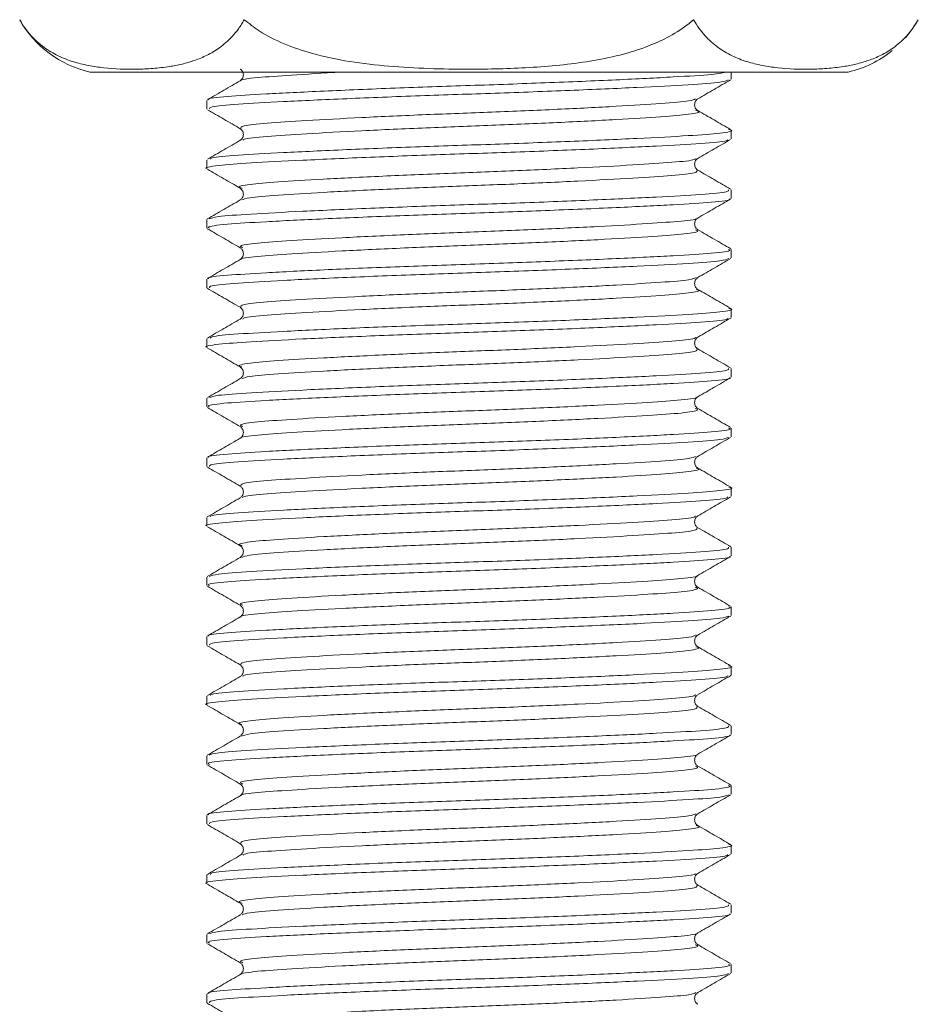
# Model space of a CAD drawing. Header units: millimetres. Extents: x 0 to 210, y 0 to 297.
# Tile 4 of 24: x 43 to 56, y 212 to 226. Entities that reach past the tile are written whole.
import ezdxf

# ---------------------------------------------------------------- set-up
doc = ezdxf.new("R2010")
doc.units = ezdxf.units.MM

msp = doc.modelspace()

# ---------------------------------------------------------------- linework, layer by layer
at = {"color": 179, "linetype": 'Continuous', "lineweight": 15}
for p, q in [((55.905, 225.932), (55.99, 226.065)), ((55.81, 225.811), (55.905, 225.932)), ((49.706, 225.333), (44.403, 225.333)), ((55.01, 225.333), (49.706, 225.333)), ((53.373, 225.232), (53.373, 225.333)), ((46.039, 224.936), (46.039, 224.816)), ((53.373, 224.399), (53.373, 224.519)), ((46.039, 224.102), (46.039, 223.982)), ((53.373, 223.566), (53.373, 223.686)), ((46.039, 223.269), (46.039, 223.149)), ((53.373, 222.732), (53.373, 222.852)), ((46.039, 222.436), (46.039, 222.316)), ((53.373, 221.899), (53.373, 222.019)), ((46.039, 221.602), (46.039, 221.482)), ((53.373, 221.066), (53.373, 221.186)), ((46.039, 220.769), (46.039, 220.649)), ((53.373, 220.232), (53.373, 220.352)), ((46.039, 219.936), (46.039, 219.816)), ((53.373, 219.399), (53.373, 219.519)), ((46.039, 219.102), (46.039, 218.982)), ((53.373, 218.566), (53.373, 218.686)), ((46.039, 218.269), (46.039, 218.149)), ((53.373, 217.732), (53.373, 217.852)), ((46.039, 217.436), (46.039, 217.316)), ((53.373, 216.899), (53.373, 217.019)), ((46.039, 216.602), (46.039, 216.482)), ((53.373, 216.066), (53.373, 216.186)), ((46.039, 215.769), (46.039, 215.649)), ((53.373, 215.232), (53.373, 215.352)), ((46.039, 214.936), (46.039, 214.816)), ((53.373, 214.399), (53.373, 214.519)), ((46.039, 214.102), (46.039, 213.982)), ((53.373, 213.566), (53.373, 213.686)), ((46.039, 213.269), (46.039, 213.149)), ((53.373, 212.732), (53.373, 212.852)), ((46.039, 212.436), (46.039, 212.316))]:
    msp.add_line(p, q, dxfattribs=at)
for centre, start, end in [((44.742, 226.81), 209.5395, 257.0515), ((54.67, 226.81), 282.9485, 309.0958)]:
    msp.add_arc(centre, 1.516, start, end, dxfattribs=at)
for points, knots in [([(43.423, 226.065), (43.447, 226.025), (43.522, 225.902), (43.637, 225.779), (43.793, 225.652), (43.96, 225.554), (44.169, 225.473), (44.383, 225.421), (44.679, 225.378), (44.981, 225.367), (45.287, 225.38), (45.5, 225.404), (45.693, 225.441), (45.869, 225.491), (46.044, 225.564), (46.191, 225.65), (46.339, 225.769), (46.459, 225.893), (46.538, 226.021), (46.564, 226.065)], [0, 0, 0, 0, 0.028949, 0.088332, 0.118666, 0.182678, 0.247392, 0.313348, 0.379495, 0.519426, 0.589636, 0.659923, 0.713787, 0.767761, 0.8223, 0.877204, 0.907348, 0.968608, 1, 1, 1, 1]), ([(46.564, 226.065), (46.632, 226.011), (46.803, 225.875), (47.122, 225.718), (47.548, 225.573), (48.04, 225.472), (48.589, 225.409), (49.146, 225.378), (49.801, 225.368), (50.553, 225.386), (51.26, 225.452), (51.819, 225.564), (52.194, 225.68), (52.519, 225.829), (52.724, 225.959), (52.827, 226.047), (52.848, 226.065)], [0, 0, 0, 0, 0.039349, 0.099776, 0.161719, 0.244987, 0.329083, 0.414458, 0.5, 0.629042, 0.758749, 0.82401, 0.889906, 0.938108, 0.987272, 1, 1, 1, 1]), ([(52.848, 226.065), (52.872, 226.025), (52.947, 225.902), (53.062, 225.779), (53.218, 225.652), (53.385, 225.554), (53.594, 225.473), (53.808, 225.421), (54.104, 225.378), (54.406, 225.367), (54.712, 225.38), (54.925, 225.404), (55.118, 225.441), (55.294, 225.491), (55.469, 225.564), (55.616, 225.65), (55.764, 225.769), (55.884, 225.893), (55.963, 226.021), (55.989, 226.065)], [0, 0, 0, 0, 0.028949, 0.088332, 0.118666, 0.182678, 0.247392, 0.313348, 0.379495, 0.519426, 0.589636, 0.659923, 0.713787, 0.767761, 0.8223, 0.877204, 0.907348, 0.968608, 1, 1, 1, 1]), ([(46.506, 225.374), (46.517, 225.366), (46.539, 225.349), (46.556, 225.292), (46.539, 225.236), (46.517, 225.219), (46.506, 225.21)], [0, 0, 0, 0, 0.248283, 0.4999966, 0.7517118, 1, 1, 1, 1]), ([(46.507, 225.211), (46.431, 225.167), (46.278, 225.078), (46.124, 224.989), (46.048, 224.945)], [0, 0, 0, 0, 0.499933, 1, 1, 1, 1]), ([(52.905, 224.957), (52.981, 225.001), (53.134, 225.09), (53.287, 225.178), (53.364, 225.223)], [0, 0, 0, 0, 0.4999415, 1, 1, 1, 1]), ([(52.906, 224.794), (52.895, 224.802), (52.873, 224.819), (52.856, 224.876), (52.873, 224.932), (52.895, 224.949), (52.906, 224.958)], [0, 0, 0, 0, 0.2483018, 0.4999988, 0.7516964, 1, 1, 1, 1]), ([(46.048, 224.806), (46.125, 224.762), (46.278, 224.673), (46.431, 224.585), (46.508, 224.54)], [0, 0, 0, 0, 0.500063, 1, 1, 1, 1]), ([(53.364, 224.529), (53.287, 224.573), (53.134, 224.662), (52.981, 224.75), (52.905, 224.794)], [0, 0, 0, 0, 0.500062, 1, 1, 1, 1]), ([(46.506, 224.541), (46.517, 224.533), (46.539, 224.516), (46.556, 224.459), (46.539, 224.402), (46.517, 224.385), (46.506, 224.377)], [0, 0, 0, 0, 0.248341, 0.500002, 0.751663, 1, 1, 1, 1]), ([(46.507, 224.378), (46.431, 224.333), (46.278, 224.245), (46.125, 224.156), (46.048, 224.112)], [0, 0, 0, 0, 0.499944, 1, 1, 1, 1]), ([(52.905, 224.124), (52.981, 224.168), (53.135, 224.257), (53.288, 224.345), (53.364, 224.39)], [0, 0, 0, 0, 0.499934, 1, 1, 1, 1]), ([(52.906, 223.96), (52.895, 223.969), (52.873, 223.986), (52.856, 224.042), (52.873, 224.099), (52.895, 224.116), (52.906, 224.124)], [0, 0, 0, 0, 0.2483947, 0.4999995, 0.7516045, 1, 1, 1, 1]), ([(46.047, 223.973), (46.124, 223.929), (46.277, 223.84), (46.43, 223.752), (46.507, 223.707)], [0, 0, 0, 0, 0.500068, 1, 1, 1, 1]), ([(53.365, 223.695), (53.288, 223.739), (53.135, 223.828), (52.982, 223.916), (52.906, 223.961)], [0, 0, 0, 0, 0.50005, 1, 1, 1, 1]), ([(46.506, 223.708), (46.517, 223.699), (46.539, 223.682), (46.556, 223.626), (46.539, 223.569), (46.517, 223.552), (46.506, 223.544)], [0, 0, 0, 0, 0.248404, 0.5, 0.751596, 1, 1, 1, 1]), ([(46.505, 223.543), (46.429, 223.499), (46.276, 223.41), (46.123, 223.322), (46.046, 223.278)], [0, 0, 0, 0, 0.499951, 1, 1, 1, 1]), ([(52.906, 223.291), (52.983, 223.335), (53.136, 223.424), (53.289, 223.513), (53.365, 223.557)], [0, 0, 0, 0, 0.499932, 1, 1, 1, 1]), ([(52.906, 223.127), (52.895, 223.135), (52.873, 223.152), (52.856, 223.209), (52.873, 223.266), (52.895, 223.283), (52.906, 223.291)], [0, 0, 0, 0, 0.2483614, 0.5000018, 0.7516414, 1, 1, 1, 1]), ([(46.046, 223.141), (46.123, 223.096), (46.276, 223.008), (46.429, 222.919), (46.505, 222.875)], [0, 0, 0, 0, 0.5000662, 1, 1, 1, 1]), ([(53.367, 222.86), (53.29, 222.905), (53.137, 222.993), (52.984, 223.082), (52.908, 223.126)], [0, 0, 0, 0, 0.500055, 1, 1, 1, 1]), ([(46.506, 222.874), (46.517, 222.866), (46.539, 222.849), (46.556, 222.792), (46.539, 222.736), (46.517, 222.719), (46.506, 222.71)], [0, 0, 0, 0, 0.2483094, 0.4999981, 0.7516877, 1, 1, 1, 1]), ([(46.505, 222.709), (46.428, 222.665), (46.275, 222.577), (46.122, 222.488), (46.046, 222.444)], [0, 0, 0, 0, 0.499939, 1, 1, 1, 1]), ([(52.907, 222.459), (52.984, 222.503), (53.137, 222.591), (53.29, 222.68), (53.366, 222.724)], [0, 0, 0, 0, 0.499937, 1, 1, 1, 1]), ([(52.906, 222.294), (52.895, 222.302), (52.873, 222.319), (52.856, 222.376), (52.873, 222.432), (52.895, 222.449), (52.906, 222.458)], [0, 0, 0, 0, 0.2482766, 0.4999972, 0.7517192, 1, 1, 1, 1]), ([(46.046, 222.308), (46.122, 222.263), (46.275, 222.175), (46.428, 222.086), (46.505, 222.042)], [0, 0, 0, 0, 0.500059, 1, 1, 1, 1]), ([(53.366, 222.027), (53.29, 222.072), (53.136, 222.16), (52.983, 222.249), (52.907, 222.293)], [0, 0, 0, 0, 0.500066, 1, 1, 1, 1]), ([(46.506, 222.041), (46.517, 222.033), (46.539, 222.016), (46.556, 221.959), (46.539, 221.902), (46.517, 221.885), (46.506, 221.877)], [0, 0, 0, 0, 0.248319, 0.500003, 0.751686, 1, 1, 1, 1]), ([(46.506, 221.877), (46.43, 221.833), (46.277, 221.744), (46.124, 221.656), (46.047, 221.611)], [0, 0, 0, 0, 0.499931, 1, 1, 1, 1]), ([(52.908, 221.625), (52.984, 221.67), (53.137, 221.758), (53.29, 221.847), (53.366, 221.891)], [0, 0, 0, 0, 0.4999457, 1, 1, 1, 1]), ([(52.906, 221.46), (52.895, 221.469), (52.873, 221.486), (52.856, 221.542), (52.873, 221.599), (52.895, 221.616), (52.906, 221.624)], [0, 0, 0, 0, 0.248384, 0.499999, 0.751615, 1, 1, 1, 1]), ([(46.046, 221.474), (46.123, 221.43), (46.276, 221.341), (46.429, 221.253), (46.505, 221.208)], [0, 0, 0, 0, 0.50005, 1, 1, 1, 1]), ([(53.364, 221.195), (53.288, 221.239), (53.135, 221.328), (52.982, 221.417), (52.905, 221.461)], [0, 0, 0, 0, 0.500067, 1, 1, 1, 1]), ([(46.506, 221.208), (46.517, 221.199), (46.539, 221.182), (46.556, 221.126), (46.539, 221.069), (46.517, 221.052), (46.506, 221.044)], [0, 0, 0, 0, 0.248407, 0.5, 0.751593, 1, 1, 1, 1]), ([(46.508, 221.044), (46.431, 221), (46.278, 220.912), (46.125, 220.823), (46.049, 220.779)], [0, 0, 0, 0, 0.499939, 1, 1, 1, 1]), ([(52.906, 220.791), (52.983, 220.835), (53.136, 220.924), (53.289, 221.012), (53.365, 221.057)], [0, 0, 0, 0, 0.4999522, 1, 1, 1, 1]), ([(52.906, 220.627), (52.895, 220.635), (52.873, 220.652), (52.856, 220.709), (52.873, 220.766), (52.895, 220.783), (52.906, 220.791)], [0, 0, 0, 0, 0.2483767, 0.5000012, 0.7516251, 1, 1, 1, 1]), ([(46.048, 220.64), (46.124, 220.595), (46.277, 220.507), (46.43, 220.418), (46.507, 220.374)], [0, 0, 0, 0, 0.500051, 1, 1, 1, 1]), ([(53.364, 220.362), (53.287, 220.406), (53.134, 220.495), (52.981, 220.583), (52.905, 220.628)], [0, 0, 0, 0, 0.500055, 1, 1, 1, 1]), ([(46.506, 220.374), (46.517, 220.366), (46.539, 220.349), (46.556, 220.292), (46.539, 220.236), (46.517, 220.219), (46.506, 220.21)], [0, 0, 0, 0, 0.248304, 0.499996, 0.75169, 1, 1, 1, 1]), ([(46.506, 220.21), (46.43, 220.166), (46.277, 220.078), (46.124, 219.989), (46.048, 219.945)], [0, 0, 0, 0, 0.49995, 1, 1, 1, 1]), ([(52.905, 219.957), (52.981, 220.001), (53.134, 220.09), (53.287, 220.178), (53.364, 220.223)], [0, 0, 0, 0, 0.499944, 1, 1, 1, 1]), ([(52.906, 219.794), (52.895, 219.802), (52.873, 219.819), (52.856, 219.876), (52.873, 219.932), (52.895, 219.949), (52.906, 219.958)], [0, 0, 0, 0, 0.248299, 0.5, 0.751701, 1, 1, 1, 1]), ([(46.049, 219.806), (46.125, 219.762), (46.278, 219.673), (46.431, 219.585), (46.508, 219.54)], [0, 0, 0, 0, 0.50006, 1, 1, 1, 1]), ([(53.366, 219.527), (53.289, 219.572), (53.136, 219.66), (52.984, 219.749), (52.907, 219.793)], [0, 0, 0, 0, 0.50005, 1, 1, 1, 1]), ([(46.506, 219.541), (46.517, 219.533), (46.539, 219.516), (46.556, 219.459), (46.539, 219.402), (46.517, 219.385), (46.506, 219.377)], [0, 0, 0, 0, 0.248318, 0.500002, 0.751685, 1, 1, 1, 1]), ([(52.905, 219.124), (52.981, 219.168), (53.134, 219.257), (53.287, 219.345), (53.364, 219.389)], [0, 0, 0, 0, 0.499936, 1, 1, 1, 1]), ([(46.505, 219.376), (46.428, 219.332), (46.275, 219.243), (46.122, 219.155), (46.046, 219.11)], [0, 0, 0, 0, 0.4999444, 1, 1, 1, 1]), ([(52.906, 218.96), (52.895, 218.969), (52.873, 218.986), (52.856, 219.042), (52.873, 219.099), (52.895, 219.116), (52.906, 219.124)], [0, 0, 0, 0, 0.24837, 0.499999, 0.751628, 1, 1, 1, 1]), ([(46.048, 218.973), (46.124, 218.929), (46.277, 218.84), (46.431, 218.752), (46.507, 218.707)], [0, 0, 0, 0, 0.500067, 1, 1, 1, 1]), ([(53.367, 218.694), (53.29, 218.738), (53.137, 218.827), (52.984, 218.915), (52.907, 218.959)], [0, 0, 0, 0, 0.500062, 1, 1, 1, 1]), ([(46.506, 218.708), (46.517, 218.699), (46.539, 218.682), (46.556, 218.626), (46.539, 218.569), (46.517, 218.552), (46.506, 218.544)], [0, 0, 0, 0, 0.248406, 0.5, 0.751594, 1, 1, 1, 1]), ([(52.906, 218.291), (52.982, 218.335), (53.135, 218.424), (53.288, 218.512), (53.365, 218.557)], [0, 0, 0, 0, 0.499931, 1, 1, 1, 1]), ([(46.505, 218.543), (46.429, 218.499), (46.276, 218.41), (46.123, 218.322), (46.046, 218.277)], [0, 0, 0, 0, 0.499933, 1, 1, 1, 1]), ([(52.906, 218.127), (52.895, 218.135), (52.873, 218.152), (52.856, 218.209), (52.873, 218.266), (52.895, 218.283), (52.906, 218.291)], [0, 0, 0, 0, 0.248389, 0.500001, 0.751612, 1, 1, 1, 1]), ([(46.047, 218.14), (46.123, 218.096), (46.276, 218.008), (46.429, 217.919), (46.506, 217.875)], [0, 0, 0, 0, 0.500068, 1, 1, 1, 1]), ([(53.365, 217.861), (53.288, 217.906), (53.135, 217.994), (52.982, 218.083), (52.906, 218.127)], [0, 0, 0, 0, 0.500069, 1, 1, 1, 1]), ([(46.506, 217.874), (46.517, 217.866), (46.539, 217.849), (46.556, 217.792), (46.539, 217.736), (46.517, 217.719), (46.506, 217.71)], [0, 0, 0, 0, 0.248329, 0.499998, 0.751668, 1, 1, 1, 1]), ([(46.507, 217.711), (46.431, 217.667), (46.278, 217.578), (46.125, 217.489), (46.048, 217.445)], [0, 0, 0, 0, 0.499934, 1, 1, 1, 1]), ([(52.907, 217.458), (52.984, 217.503), (53.137, 217.591), (53.29, 217.68), (53.366, 217.724)], [0, 0, 0, 0, 0.499935, 1, 1, 1, 1]), ([(52.906, 217.294), (52.895, 217.302), (52.873, 217.319), (52.856, 217.376), (52.873, 217.432), (52.895, 217.449), (52.906, 217.458)], [0, 0, 0, 0, 0.248301, 0.500001, 0.7517, 1, 1, 1, 1]), ([(46.046, 217.308), (46.122, 217.263), (46.275, 217.175), (46.428, 217.086), (46.505, 217.042)], [0, 0, 0, 0, 0.500062, 1, 1, 1, 1]), ([(53.364, 217.029), (53.287, 217.073), (53.134, 217.162), (52.981, 217.25), (52.905, 217.294)], [0, 0, 0, 0, 0.500061, 1, 1, 1, 1]), ([(46.506, 217.041), (46.517, 217.033), (46.539, 217.016), (46.556, 216.959), (46.539, 216.902), (46.517, 216.885), (46.506, 216.877)], [0, 0, 0, 0, 0.248294, 0.500004, 0.751711, 1, 1, 1, 1]), ([(46.507, 216.878), (46.431, 216.833), (46.278, 216.745), (46.125, 216.656), (46.048, 216.612)], [0, 0, 0, 0, 0.499945, 1, 1, 1, 1]), ([(52.908, 216.625), (52.984, 216.67), (53.137, 216.758), (53.29, 216.847), (53.367, 216.891)], [0, 0, 0, 0, 0.499943, 1, 1, 1, 1]), ([(52.906, 216.46), (52.895, 216.469), (52.873, 216.486), (52.856, 216.542), (52.873, 216.599), (52.895, 216.616), (52.906, 216.624)], [0, 0, 0, 0, 0.248353, 0.499998, 0.751644, 1, 1, 1, 1]), ([(46.046, 216.474), (46.122, 216.43), (46.275, 216.341), (46.428, 216.253), (46.505, 216.209)], [0, 0, 0, 0, 0.500053, 1, 1, 1, 1]), ([(53.365, 216.195), (53.288, 216.239), (53.135, 216.328), (52.982, 216.416), (52.906, 216.46)], [0, 0, 0, 0, 0.500049, 1, 1, 1, 1]), ([(46.506, 216.208), (46.517, 216.199), (46.539, 216.182), (46.556, 216.126), (46.539, 216.069), (46.517, 216.052), (46.506, 216.044)], [0, 0, 0, 0, 0.248403, 0.5, 0.751598, 1, 1, 1, 1]), ([(46.505, 216.043), (46.429, 215.999), (46.276, 215.91), (46.123, 215.822), (46.046, 215.777)], [0, 0, 0, 0, 0.49995, 1, 1, 1, 1]), ([(52.907, 215.792), (52.983, 215.836), (53.136, 215.924), (53.289, 216.013), (53.366, 216.057)], [0, 0, 0, 0, 0.4999509, 1, 1, 1, 1]), ([(52.906, 215.627), (52.895, 215.635), (52.873, 215.652), (52.856, 215.709), (52.873, 215.766), (52.895, 215.783), (52.906, 215.791)], [0, 0, 0, 0, 0.248398, 0.5, 0.751603, 1, 1, 1, 1]), ([(46.047, 215.64), (46.124, 215.596), (46.277, 215.507), (46.43, 215.419), (46.506, 215.374)], [0, 0, 0, 0, 0.500049, 1, 1, 1, 1]), ([(53.367, 215.36), (53.29, 215.405), (53.137, 215.493), (52.984, 215.582), (52.908, 215.626)], [0, 0, 0, 0, 0.500056, 1, 1, 1, 1]), ([(46.506, 215.374), (46.517, 215.366), (46.539, 215.349), (46.556, 215.292), (46.539, 215.236), (46.517, 215.219), (46.506, 215.21)], [0, 0, 0, 0, 0.2483379, 0.4999973, 0.751658, 1, 1, 1, 1]), ([(46.505, 215.209), (46.428, 215.165), (46.275, 215.077), (46.122, 214.988), (46.046, 214.944)], [0, 0, 0, 0, 0.4999376, 1, 1, 1, 1]), ([(52.905, 214.957), (52.982, 215.002), (53.135, 215.09), (53.288, 215.179), (53.364, 215.223)], [0, 0, 0, 0, 0.499947, 1, 1, 1, 1]), ([(52.906, 214.793), (52.895, 214.802), (52.873, 214.819), (52.856, 214.876), (52.873, 214.932), (52.895, 214.949), (52.906, 214.958)], [0, 0, 0, 0, 0.248288, 0.500003, 0.751717, 1, 1, 1, 1]), ([(46.048, 214.806), (46.125, 214.762), (46.278, 214.673), (46.431, 214.585), (46.507, 214.54)], [0, 0, 0, 0, 0.500057, 1, 1, 1, 1]), ([(53.366, 214.527), (53.289, 214.572), (53.136, 214.66), (52.983, 214.749), (52.907, 214.793)], [0, 0, 0, 0, 0.500067, 1, 1, 1, 1]), ([(46.506, 214.541), (46.517, 214.533), (46.539, 214.516), (46.556, 214.459), (46.539, 214.402), (46.517, 214.385), (46.506, 214.377)], [0, 0, 0, 0, 0.2483038, 0.5000012, 0.7516981, 1, 1, 1, 1]), ([(46.506, 214.377), (46.43, 214.333), (46.277, 214.244), (46.124, 214.156), (46.047, 214.111)], [0, 0, 0, 0, 0.499931, 1, 1, 1, 1]), ([(52.905, 214.124), (52.981, 214.168), (53.134, 214.256), (53.287, 214.345), (53.364, 214.389)], [0, 0, 0, 0, 0.499939, 1, 1, 1, 1]), ([(52.906, 213.96), (52.895, 213.969), (52.873, 213.986), (52.856, 214.042), (52.873, 214.099), (52.895, 214.116), (52.906, 214.124)], [0, 0, 0, 0, 0.248338, 0.499998, 0.751659, 1, 1, 1, 1]), ([(46.048, 213.973), (46.125, 213.929), (46.278, 213.84), (46.431, 213.751), (46.507, 213.707)], [0, 0, 0, 0, 0.500065, 1, 1, 1, 1]), ([(53.364, 213.695), (53.287, 213.74), (53.134, 213.828), (52.981, 213.917), (52.905, 213.961)], [0, 0, 0, 0, 0.500066, 1, 1, 1, 1]), ([(46.506, 213.708), (46.517, 213.699), (46.539, 213.682), (46.556, 213.626), (46.539, 213.569), (46.517, 213.552), (46.506, 213.544)], [0, 0, 0, 0, 0.248396, 0.5, 0.751605, 1, 1, 1, 1]), ([(46.508, 213.544), (46.431, 213.5), (46.278, 213.412), (46.125, 213.323), (46.049, 213.279)], [0, 0, 0, 0, 0.49994, 1, 1, 1, 1]), ([(52.905, 213.291), (52.982, 213.335), (53.135, 213.424), (53.288, 213.512), (53.365, 213.556)], [0, 0, 0, 0, 0.499932, 1, 1, 1, 1]), ([(52.906, 213.127), (52.895, 213.135), (52.873, 213.152), (52.856, 213.209), (52.873, 213.266), (52.895, 213.283), (52.906, 213.291)], [0, 0, 0, 0, 0.248404, 0.5, 0.751596, 1, 1, 1, 1]), ([(46.047, 213.14), (46.124, 213.096), (46.277, 213.007), (46.43, 212.919), (46.506, 212.874)], [0, 0, 0, 0, 0.500069, 1, 1, 1, 1]), ([(53.364, 212.862), (53.287, 212.906), (53.134, 212.995), (52.981, 213.083), (52.905, 213.128)], [0, 0, 0, 0, 0.500054, 1, 1, 1, 1]), ([(46.506, 212.874), (46.517, 212.866), (46.539, 212.849), (46.556, 212.792), (46.539, 212.736), (46.517, 212.719), (46.506, 212.71)], [0, 0, 0, 0, 0.248358, 0.499998, 0.751639, 1, 1, 1, 1]), ([(46.506, 212.71), (46.43, 212.666), (46.277, 212.578), (46.124, 212.489), (46.047, 212.445)], [0, 0, 0, 0, 0.4999516, 1, 1, 1, 1]), ([(52.907, 212.458), (52.983, 212.502), (53.136, 212.591), (53.289, 212.68), (53.366, 212.724)], [0, 0, 0, 0, 0.4999328, 1, 1, 1, 1]), ([(52.906, 212.294), (52.895, 212.302), (52.873, 212.319), (52.856, 212.376), (52.873, 212.432), (52.895, 212.449), (52.906, 212.458)], [0, 0, 0, 0, 0.248312, 0.500002, 0.751691, 1, 1, 1, 1]), ([(46.046, 212.308), (46.122, 212.263), (46.275, 212.175), (46.428, 212.086), (46.505, 212.042)], [0, 0, 0, 0, 0.500064, 1, 1, 1, 1])]:
    msp.add_open_spline(points, degree=3, knots=knots, dxfattribs=at)
at = {"color": 179, "linetype": 'Continuous', "lineweight": 0}
for points, knots in [([(46.066, 224.945), (46.063, 224.947), (46.039, 224.962), (46.297, 224.99), (46.835, 225.025), (47.653, 225.066), (48.646, 225.108), (49.723, 225.144), (50.798, 225.182), (51.791, 225.223), (52.588, 225.264), (53.139, 225.297), (53.261, 225.322), (53.319, 225.333)], [0, 0, 0, 0, 0.012403, 0.113259, 0.210782, 0.312132, 0.414419, 0.513203, 0.612155, 0.714482, 0.815731, 0.913235, 1, 1, 1, 1]), ([(47.999, 225.333), (47.977, 225.332), (47.665, 225.318), (47.201, 225.289), (46.722, 225.255), (46.498, 225.227), (46.517, 225.212), (46.519, 225.211)], [0, 0, 0, 0, 0.025087, 0.345135, 0.653085, 0.971569, 1, 1, 1, 1]), ([(53.332, 225.223), (53.308, 225.212), (53.251, 225.188), (52.802, 225.156), (52.085, 225.117), (51.142, 225.076), (50.086, 225.036), (49, 225.001), (47.969, 224.96), (47.083, 224.918), (46.443, 224.882), (46.077, 224.848), (46.076, 224.825), (46.075, 224.816)], [0, 0, 0, 0, 0.07256, 0.166237, 0.2617742, 0.3597569, 0.4558934, 0.5492365, 0.6463751, 0.7440644, 0.838149, 0.9331661, 1, 1, 1, 1]), ([(52.876, 224.957), (52.855, 224.947), (52.806, 224.924), (52.415, 224.892), (51.788, 224.853), (50.963, 224.811), (50.038, 224.772), (49.088, 224.737), (48.185, 224.696), (47.412, 224.654), (46.847, 224.618), (46.508, 224.58), (46.512, 224.554), (46.515, 224.54)], [0, 0, 0, 0, 0.068524, 0.16003, 0.253353, 0.349068, 0.442978, 0.534157, 0.629046, 0.724474, 0.816377, 0.909193, 1, 1, 1, 1]), ([(52.878, 224.794), (52.893, 224.791), (52.964, 224.774), (52.811, 224.742), (52.425, 224.707), (51.785, 224.668), (50.964, 224.626), (50.038, 224.587), (49.088, 224.552), (48.186, 224.511), (47.41, 224.469), (46.854, 224.433), (46.552, 224.403), (46.545, 224.383), (46.543, 224.378)], [0, 0, 0, 0, 0.0236976, 0.1189647, 0.2105105, 0.3038757, 0.3996326, 0.493584, 0.5848032, 0.6797346, 0.7752046, 0.8671491, 0.9600055, 1, 1, 1, 1]), ([(46.09, 224.112), (46.092, 224.118), (46.099, 224.138), (46.447, 224.169), (47.082, 224.205), (47.969, 224.247), (49, 224.288), (50.086, 224.323), (51.143, 224.362), (52.082, 224.404), (52.813, 224.443), (53.253, 224.478), (53.429, 224.509), (53.35, 224.526), (53.335, 224.529)], [0, 0, 0, 0, 0.042567, 0.135409, 0.22734, 0.322793, 0.417708, 0.508915, 0.602851, 0.698591, 0.791941, 0.883474, 0.978725, 1, 1, 1, 1]), ([(53.324, 224.389), (53.323, 224.384), (53.319, 224.364), (52.981, 224.334), (52.354, 224.298), (51.474, 224.256), (50.446, 224.215), (49.361, 224.18), (48.301, 224.141), (47.358, 224.099), (46.617, 224.06), (46.176, 224.025), (45.987, 223.996), (46.041, 223.983), (46.042, 223.982)], [0, 0, 0, 0, 0.040938, 0.136052, 0.229952, 0.32753, 0.424696, 0.51804, 0.613993, 0.711926, 0.807548, 0.901077, 0.998432, 1, 1, 1, 1]), ([(52.871, 224.124), (52.87, 224.118), (52.866, 224.099), (52.572, 224.07), (52.024, 224.033), (51.253, 223.992), (50.354, 223.951), (49.404, 223.916), (48.477, 223.876), (47.65, 223.834), (47.004, 223.795), (46.61, 223.76), (46.45, 223.729), (46.52, 223.711), (46.534, 223.708)], [0, 0, 0, 0, 0.037224, 0.130319, 0.222223, 0.317731, 0.412834, 0.504195, 0.598111, 0.693966, 0.787557, 0.879098, 0.974388, 1, 1, 1, 1]), ([(52.893, 223.961), (52.897, 223.948), (52.907, 223.922), (52.579, 223.885), (52.022, 223.849), (51.254, 223.807), (50.354, 223.766), (49.404, 223.731), (48.477, 223.691), (47.648, 223.65), (47.013, 223.611), (46.609, 223.578), (46.554, 223.554), (46.529, 223.543)], [0, 0, 0, 0, 0.0863612, 0.1791607, 0.2707736, 0.3659782, 0.4607801, 0.5518507, 0.6454689, 0.7410201, 0.8343144, 0.9255654, 1, 1, 1, 1]), ([(46.072, 223.278), (46.101, 223.289), (46.164, 223.313), (46.629, 223.346), (47.354, 223.385), (48.302, 223.427), (49.361, 223.467), (50.446, 223.502), (51.475, 223.543), (52.353, 223.584), (52.985, 223.62), (53.34, 223.654), (53.337, 223.677), (53.335, 223.686)], [0, 0, 0, 0, 0.078261, 0.171578, 0.266983, 0.364694, 0.46043, 0.553562, 0.650508, 0.747864, 0.841551, 0.936451, 1, 1, 1, 1]), ([(53.35, 223.557), (53.352, 223.555), (53.379, 223.54), (53.128, 223.512), (52.599, 223.477), (51.789, 223.437), (50.8, 223.395), (49.724, 223.358), (48.647, 223.321), (47.653, 223.279), (46.837, 223.239), (46.291, 223.204), (46.028, 223.172), (46.067, 223.154), (46.077, 223.149)], [0, 0, 0, 0, 0.010305, 0.106616, 0.199616, 0.296187, 0.393788, 0.488173, 0.582391, 0.679953, 0.776625, 0.869644, 0.965839, 1, 1, 1, 1]), ([(52.897, 223.291), (52.898, 223.29), (52.92, 223.275), (52.699, 223.248), (52.238, 223.213), (51.529, 223.172), (50.663, 223.131), (49.721, 223.094), (48.779, 223.057), (47.909, 223.015), (47.196, 222.974), (46.714, 222.939), (46.476, 222.905), (46.523, 222.883), (46.54, 222.875)], [0, 0, 0, 0, 0.00689, 0.10134, 0.192541, 0.287247, 0.382964, 0.475524, 0.56792, 0.663599, 0.758403, 0.849623, 0.943959, 1, 1, 1, 1]), ([(52.872, 223.126), (52.889, 223.118), (52.939, 223.097), (52.71, 223.063), (52.236, 223.028), (51.529, 222.988), (50.663, 222.946), (49.722, 222.909), (48.779, 222.872), (47.91, 222.83), (47.194, 222.79), (46.723, 222.755), (46.497, 222.727), (46.518, 222.711), (46.52, 222.709)], [0, 0, 0, 0, 0.051895, 0.146267, 0.237394, 0.332022, 0.427661, 0.520146, 0.612466, 0.708066, 0.802793, 0.893938, 0.988198, 1, 1, 1, 1]), ([(46.067, 222.444), (46.064, 222.446), (46.037, 222.462), (46.297, 222.49), (46.836, 222.525), (47.653, 222.566), (48.646, 222.608), (49.724, 222.645), (50.8, 222.682), (51.789, 222.723), (52.598, 222.764), (53.134, 222.799), (53.388, 222.83), (53.347, 222.848), (53.337, 222.852)], [0, 0, 0, 0, 0.015096, 0.111134, 0.204002, 0.300516, 0.397919, 0.491984, 0.586215, 0.683658, 0.780072, 0.87292, 0.969074, 1, 1, 1, 1]), ([(53.339, 222.724), (53.313, 222.713), (53.256, 222.689), (52.803, 222.656), (52.085, 222.617), (51.143, 222.576), (50.086, 222.536), (49.001, 222.501), (47.969, 222.46), (47.084, 222.418), (46.443, 222.382), (46.077, 222.348), (46.076, 222.325), (46.075, 222.316)], [0, 0, 0, 0, 0.076054, 0.169374, 0.264541, 0.362148, 0.457918, 0.550902, 0.647666, 0.744981, 0.838708, 0.933357, 1, 1, 1, 1]), ([(52.881, 222.459), (52.86, 222.448), (52.81, 222.424), (52.416, 222.392), (51.788, 222.353), (50.964, 222.311), (50.039, 222.272), (49.089, 222.237), (48.186, 222.196), (47.412, 222.154), (46.848, 222.118), (46.512, 222.081), (46.515, 222.055), (46.517, 222.042)], [0, 0, 0, 0, 0.072169, 0.163702, 0.257049, 0.35279, 0.446729, 0.537932, 0.632847, 0.728302, 0.820234, 0.913073, 1, 1, 1, 1]), ([(52.883, 222.293), (52.895, 222.29), (52.964, 222.273), (52.81, 222.242), (52.425, 222.207), (51.786, 222.168), (50.964, 222.127), (50.039, 222.087), (49.089, 222.052), (48.186, 222.011), (47.41, 221.969), (46.854, 221.933), (46.551, 221.903), (46.544, 221.883), (46.542, 221.877)], [0, 0, 0, 0, 0.020626, 0.116044, 0.207735, 0.301244, 0.397151, 0.491252, 0.582613, 0.677691, 0.773312, 0.865403, 0.958402, 1, 1, 1, 1]), ([(46.088, 221.611), (46.091, 221.618), (46.098, 221.638), (46.447, 221.669), (47.083, 221.705), (47.97, 221.747), (49.001, 221.788), (50.086, 221.823), (51.144, 221.862), (52.082, 221.904), (52.813, 221.943), (53.253, 221.978), (53.429, 222.009), (53.353, 222.025), (53.341, 222.027)], [0, 0, 0, 0, 0.044429, 0.137397, 0.229458, 0.325044, 0.420089, 0.511421, 0.605489, 0.701362, 0.794838, 0.8865, 0.981884, 1, 1, 1, 1]), ([(53.325, 221.891), (53.325, 221.885), (53.322, 221.865), (52.982, 221.834), (52.355, 221.798), (51.475, 221.756), (50.447, 221.715), (49.362, 221.68), (48.302, 221.641), (47.358, 221.599), (46.617, 221.56), (46.176, 221.525), (45.987, 221.497), (46.041, 221.483), (46.042, 221.482)], [0, 0, 0, 0, 0.043949, 0.138762, 0.232358, 0.329622, 0.426477, 0.519523, 0.615166, 0.712785, 0.808103, 0.90133, 0.998372, 1, 1, 1, 1]), ([(52.872, 221.625), (52.871, 221.619), (52.869, 221.6), (52.573, 221.57), (52.024, 221.533), (51.254, 221.492), (50.354, 221.451), (49.405, 221.416), (48.477, 221.376), (47.651, 221.334), (47.005, 221.296), (46.61, 221.26), (46.45, 221.229), (46.518, 221.212), (46.531, 221.209)], [0, 0, 0, 0, 0.040562, 0.1335326, 0.2253087, 0.3206846, 0.4156598, 0.5068965, 0.6006814, 0.6964057, 0.7898718, 0.8812862, 0.976444, 1, 1, 1, 1]), ([(52.893, 221.461), (52.898, 221.448), (52.907, 221.422), (52.579, 221.385), (52.022, 221.349), (51.255, 221.307), (50.354, 221.266), (49.405, 221.231), (48.478, 221.191), (47.648, 221.15), (47.014, 221.111), (46.613, 221.078), (46.558, 221.055), (46.534, 221.044)], [0, 0, 0, 0, 0.087312, 0.180325, 0.272143, 0.367562, 0.462581, 0.553859, 0.647686, 0.743454, 0.836963, 0.928419, 1, 1, 1, 1]), ([(46.077, 220.779), (46.105, 220.79), (46.168, 220.814), (46.63, 220.846), (47.355, 220.885), (48.303, 220.927), (49.362, 220.967), (50.447, 221.002), (51.475, 221.043), (52.354, 221.084), (52.986, 221.12), (53.34, 221.154), (53.337, 221.177), (53.335, 221.186)], [0, 0, 0, 0, 0.075702, 0.169283, 0.264962, 0.362952, 0.458957, 0.552356, 0.649579, 0.747212, 0.841163, 0.936336, 1, 1, 1, 1]), ([(53.35, 221.057), (53.353, 221.055), (53.379, 221.04), (53.128, 221.012), (52.6, 220.977), (51.789, 220.937), (50.801, 220.895), (49.724, 220.858), (48.647, 220.821), (47.653, 220.779), (46.838, 220.739), (46.292, 220.704), (46.028, 220.673), (46.067, 220.654), (46.077, 220.649)], [0, 0, 0, 0, 0.009764, 0.106123, 0.199167, 0.295782, 0.393431, 0.487866, 0.582125, 0.679733, 0.776453, 0.869517, 0.965756, 1, 1, 1, 1]), ([(52.897, 220.791), (52.898, 220.79), (52.92, 220.776), (52.7, 220.748), (52.239, 220.713), (51.529, 220.673), (50.664, 220.631), (49.722, 220.594), (48.78, 220.557), (47.909, 220.515), (47.197, 220.474), (46.714, 220.439), (46.475, 220.405), (46.523, 220.383), (46.541, 220.374)], [0, 0, 0, 0, 0.006817, 0.101077, 0.192093, 0.286604, 0.382128, 0.474504, 0.56671, 0.662193, 0.756807, 0.847842, 0.941985, 1, 1, 1, 1]), ([(52.87, 220.628), (52.889, 220.619), (52.94, 220.598), (52.71, 220.563), (52.236, 220.528), (51.53, 220.488), (50.664, 220.446), (49.722, 220.409), (48.779, 220.372), (47.91, 220.33), (47.194, 220.29), (46.724, 220.255), (46.498, 220.227), (46.518, 220.212), (46.519, 220.211)], [0, 0, 0, 0, 0.055467, 0.149722, 0.240732, 0.335238, 0.430755, 0.523126, 0.615325, 0.710803, 0.805411, 0.89644, 0.990578, 1, 1, 1, 1]), ([(46.066, 219.945), (46.063, 219.947), (46.039, 219.962), (46.298, 219.99), (46.836, 220.025), (47.654, 220.066), (48.647, 220.108), (49.725, 220.145), (50.8, 220.182), (51.79, 220.223), (52.598, 220.264), (53.134, 220.299), (53.389, 220.33), (53.347, 220.348), (53.337, 220.352)], [0, 0, 0, 0, 0.01246, 0.108759, 0.201882, 0.298663, 0.396333, 0.490652, 0.585146, 0.682856, 0.779533, 0.872636, 0.969055, 1, 1, 1, 1]), ([(53.333, 220.223), (53.308, 220.212), (53.252, 220.189), (52.803, 220.156), (52.086, 220.117), (51.144, 220.076), (50.087, 220.036), (49.002, 220.001), (47.97, 219.96), (47.085, 219.918), (46.443, 219.882), (46.078, 219.848), (46.076, 219.825), (46.075, 219.816)], [0, 0, 0, 0, 0.072592, 0.166257, 0.261771, 0.359736, 0.455861, 0.549186, 0.646304, 0.743978, 0.838052, 0.933046, 1, 1, 1, 1]), ([(52.876, 219.957), (52.855, 219.947), (52.806, 219.924), (52.416, 219.892), (51.789, 219.853), (50.964, 219.811), (50.04, 219.772), (49.09, 219.737), (48.187, 219.696), (47.413, 219.654), (46.848, 219.618), (46.508, 219.581), (46.512, 219.554), (46.514, 219.54)], [0, 0, 0, 0, 0.068617, 0.160099, 0.253389, 0.349075, 0.442962, 0.534111, 0.628969, 0.72437, 0.816252, 0.909033, 1, 1, 1, 1]), ([(52.883, 219.793), (52.895, 219.79), (52.964, 219.773), (52.811, 219.743), (52.426, 219.707), (51.786, 219.668), (50.965, 219.627), (50.039, 219.587), (49.09, 219.552), (48.187, 219.511), (47.411, 219.469), (46.854, 219.433), (46.549, 219.402), (46.542, 219.382), (46.54, 219.376)], [0, 0, 0, 0, 0.0203361, 0.1155484, 0.2070429, 0.3003458, 0.3960444, 0.4899442, 0.5811061, 0.6759765, 0.771391, 0.8632855, 0.9560793, 1, 1, 1, 1]), ([(46.087, 219.11), (46.089, 219.117), (46.096, 219.138), (46.446, 219.169), (47.084, 219.205), (47.97, 219.247), (49.002, 219.288), (50.087, 219.323), (51.145, 219.362), (52.083, 219.404), (52.814, 219.443), (53.253, 219.478), (53.429, 219.509), (53.353, 219.525), (53.34, 219.528)], [0, 0, 0, 0, 0.046427, 0.139183, 0.231041, 0.326415, 0.421245, 0.512371, 0.606232, 0.701889, 0.795154, 0.886612, 0.981784, 1, 1, 1, 1]), ([(53.323, 219.389), (53.323, 219.384), (53.319, 219.364), (52.982, 219.334), (52.356, 219.298), (51.476, 219.256), (50.448, 219.215), (49.363, 219.18), (48.303, 219.141), (47.359, 219.099), (46.618, 219.06), (46.177, 219.025), (45.987, 218.997), (46.041, 218.983), (46.042, 218.982)], [0, 0, 0, 0, 0.040459, 0.135615, 0.229543, 0.327154, 0.424359, 0.517739, 0.613722, 0.711691, 0.807353, 0.900912, 0.9983, 1, 1, 1, 1]), ([(52.871, 219.124), (52.87, 219.118), (52.866, 219.099), (52.572, 219.07), (52.025, 219.033), (51.255, 218.992), (50.355, 218.951), (49.406, 218.916), (48.478, 218.876), (47.651, 218.834), (47.005, 218.796), (46.61, 218.76), (46.45, 218.729), (46.52, 218.711), (46.535, 218.707)], [0, 0, 0, 0, 0.0367805, 0.1298587, 0.2217354, 0.3172172, 0.4123008, 0.5036413, 0.597529, 0.6933609, 0.7869348, 0.8784501, 0.9737134, 1, 1, 1, 1]), ([(52.892, 218.959), (52.896, 218.947), (52.905, 218.921), (52.579, 218.885), (52.023, 218.849), (51.255, 218.807), (50.355, 218.766), (49.405, 218.731), (48.479, 218.692), (47.649, 218.65), (47.014, 218.611), (46.609, 218.578), (46.554, 218.554), (46.529, 218.543)], [0, 0, 0, 0, 0.083924, 0.17698, 0.268835, 0.364295, 0.459356, 0.550675, 0.644541, 0.74035, 0.833902, 0.925396, 1, 1, 1, 1]), ([(53.35, 218.557), (53.353, 218.555), (53.379, 218.54), (53.128, 218.512), (52.6, 218.477), (51.79, 218.437), (50.801, 218.395), (49.725, 218.358), (48.648, 218.321), (47.654, 218.279), (46.838, 218.239), (46.292, 218.204), (46.028, 218.173), (46.067, 218.154), (46.077, 218.149)], [0, 0, 0, 0, 0.00953, 0.105907, 0.198967, 0.295597, 0.393263, 0.487716, 0.581989, 0.679612, 0.776351, 0.869431, 0.965684, 1, 1, 1, 1]), ([(46.072, 218.277), (46.101, 218.289), (46.164, 218.313), (46.63, 218.346), (47.356, 218.385), (48.303, 218.427), (49.363, 218.467), (50.448, 218.502), (51.476, 218.543), (52.354, 218.584), (52.986, 218.62), (53.34, 218.654), (53.337, 218.677), (53.335, 218.686)], [0, 0, 0, 0, 0.078625, 0.171915, 0.267301, 0.364988, 0.460694, 0.553805, 0.650729, 0.748059, 0.841717, 0.936598, 1, 1, 1, 1]), ([(52.897, 218.291), (52.898, 218.29), (52.92, 218.275), (52.7, 218.248), (52.239, 218.213), (51.53, 218.173), (50.665, 218.131), (49.723, 218.094), (48.78, 218.057), (47.91, 218.015), (47.197, 217.974), (46.714, 217.939), (46.476, 217.905), (46.523, 217.883), (46.541, 217.875)], [0, 0, 0, 0, 0.00611, 0.100569, 0.191773, 0.286478, 0.3822, 0.474771, 0.567164, 0.662845, 0.757657, 0.848881, 0.943217, 1, 1, 1, 1]), ([(52.87, 218.127), (52.889, 218.119), (52.94, 218.098), (52.711, 218.063), (52.236, 218.028), (51.531, 217.988), (50.664, 217.946), (49.723, 217.909), (48.78, 217.872), (47.911, 217.83), (47.194, 217.79), (46.725, 217.755), (46.498, 217.727), (46.517, 217.712), (46.519, 217.711)], [0, 0, 0, 0, 0.054278, 0.148755, 0.239977, 0.3347, 0.430441, 0.523031, 0.615442, 0.711141, 0.805972, 0.897214, 0.991568, 1, 1, 1, 1]), ([(46.066, 217.445), (46.063, 217.447), (46.039, 217.462), (46.298, 217.49), (46.836, 217.525), (47.654, 217.566), (48.648, 217.608), (49.725, 217.645), (50.801, 217.682), (51.79, 217.723), (52.599, 217.764), (53.134, 217.799), (53.389, 217.83), (53.347, 217.848), (53.337, 217.852)], [0, 0, 0, 0, 0.011839, 0.108203, 0.201391, 0.298242, 0.395978, 0.49036, 0.584923, 0.682702, 0.779444, 0.872611, 0.9691, 1, 1, 1, 1]), ([(53.338, 217.724), (53.313, 217.713), (53.256, 217.689), (52.803, 217.656), (52.087, 217.617), (51.145, 217.576), (50.088, 217.536), (49.002, 217.501), (47.971, 217.46), (47.085, 217.418), (46.444, 217.382), (46.078, 217.348), (46.076, 217.325), (46.075, 217.316)], [0, 0, 0, 0, 0.075561, 0.168922, 0.264121, 0.361765, 0.457578, 0.550596, 0.647395, 0.744751, 0.838519, 0.933199, 1, 1, 1, 1]), ([(52.881, 217.459), (52.859, 217.448), (52.81, 217.424), (52.416, 217.392), (51.789, 217.353), (50.965, 217.311), (50.04, 217.272), (49.09, 217.237), (48.187, 217.196), (47.413, 217.154), (46.849, 217.118), (46.512, 217.081), (46.515, 217.055), (46.516, 217.042)], [0, 0, 0, 0, 0.071618, 0.163179, 0.256545, 0.352312, 0.446281, 0.537506, 0.632442, 0.727925, 0.819888, 0.912744, 1, 1, 1, 1]), ([(52.878, 217.294), (52.893, 217.291), (52.964, 217.274), (52.812, 217.243), (52.426, 217.207), (51.787, 217.168), (50.966, 217.127), (50.04, 217.087), (49.09, 217.052), (48.188, 217.011), (47.411, 216.969), (46.855, 216.933), (46.552, 216.903), (46.545, 216.883), (46.542, 216.877)], [0, 0, 0, 0, 0.023526, 0.118779, 0.210313, 0.303652, 0.39939, 0.493331, 0.584529, 0.679437, 0.774892, 0.866827, 0.959656, 1, 1, 1, 1]), ([(46.089, 216.612), (46.092, 216.618), (46.1, 216.638), (46.448, 216.669), (47.084, 216.705), (47.971, 216.747), (49.002, 216.788), (50.088, 216.823), (51.145, 216.862), (52.084, 216.904), (52.814, 216.943), (53.254, 216.978), (53.429, 217.009), (53.35, 217.026), (53.335, 217.029)], [0, 0, 0, 0, 0.042881, 0.135697, 0.227619, 0.323058, 0.41795, 0.509136, 0.603062, 0.698784, 0.792108, 0.88363, 0.978867, 1, 1, 1, 1]), ([(53.325, 216.891), (53.325, 216.885), (53.323, 216.865), (52.983, 216.834), (52.356, 216.798), (51.476, 216.756), (50.448, 216.715), (49.363, 216.68), (48.303, 216.641), (47.36, 216.599), (46.618, 216.56), (46.177, 216.525), (45.987, 216.497), (46.041, 216.483), (46.042, 216.482)], [0, 0, 0, 0, 0.044023, 0.138822, 0.232392, 0.329633, 0.426471, 0.5195, 0.615117, 0.712715, 0.808019, 0.901222, 0.99824, 1, 1, 1, 1]), ([(52.872, 216.625), (52.872, 216.62), (52.869, 216.6), (52.574, 216.57), (52.025, 216.533), (51.255, 216.492), (50.356, 216.451), (49.406, 216.416), (48.479, 216.376), (47.652, 216.335), (47.005, 216.296), (46.611, 216.26), (46.45, 216.229), (46.518, 216.212), (46.531, 216.209)], [0, 0, 0, 0, 0.040589, 0.133599, 0.225402, 0.320808, 0.41582, 0.507091, 0.600903, 0.696661, 0.790165, 0.881608, 0.976796, 1, 1, 1, 1]), ([(52.893, 216.46), (52.897, 216.448), (52.907, 216.422), (52.58, 216.385), (52.023, 216.349), (51.256, 216.307), (50.356, 216.266), (49.406, 216.231), (48.479, 216.192), (47.65, 216.15), (47.014, 216.111), (46.609, 216.078), (46.553, 216.054), (46.528, 216.043)], [0, 0, 0, 0, 0.0858239, 0.1786381, 0.2702484, 0.3654549, 0.4602673, 0.5513469, 0.6449623, 0.7405192, 0.8338274, 0.9250782, 1, 1, 1, 1]), ([(46.071, 215.777), (46.1, 215.789), (46.164, 215.813), (46.63, 215.846), (47.356, 215.885), (48.304, 215.927), (49.363, 215.967), (50.448, 216.002), (51.477, 216.043), (52.355, 216.084), (52.986, 216.12), (53.34, 216.154), (53.337, 216.177), (53.335, 216.186)], [0, 0, 0, 0, 0.078756, 0.172037, 0.26742, 0.365099, 0.460796, 0.553902, 0.650821, 0.748142, 0.841791, 0.936669, 1, 1, 1, 1]), ([(53.35, 216.057), (53.352, 216.056), (53.38, 216.04), (53.129, 216.012), (52.601, 215.977), (51.791, 215.937), (50.802, 215.895), (49.726, 215.858), (48.649, 215.821), (47.655, 215.779), (46.839, 215.739), (46.292, 215.704), (46.028, 215.673), (46.067, 215.654), (46.077, 215.649)], [0, 0, 0, 0, 0.010499, 0.106778, 0.19974, 0.296267, 0.393832, 0.48819, 0.58236, 0.679881, 0.77652, 0.869504, 0.965653, 1, 1, 1, 1]), ([(52.896, 215.792), (52.898, 215.79), (52.92, 215.776), (52.7, 215.748), (52.24, 215.713), (51.53, 215.673), (50.665, 215.631), (49.723, 215.594), (48.781, 215.557), (47.91, 215.515), (47.198, 215.474), (46.714, 215.44), (46.476, 215.405), (46.523, 215.383), (46.541, 215.374)], [0, 0, 0, 0, 0.007515, 0.101772, 0.192779, 0.287278, 0.382794, 0.475169, 0.567359, 0.662832, 0.757442, 0.84847, 0.9426, 1, 1, 1, 1]), ([(52.872, 215.626), (52.889, 215.618), (52.939, 215.597), (52.71, 215.563), (52.237, 215.528), (51.531, 215.488), (50.665, 215.446), (49.724, 215.409), (48.781, 215.372), (47.911, 215.33), (47.195, 215.29), (46.724, 215.255), (46.497, 215.227), (46.518, 215.211), (46.521, 215.21)], [0, 0, 0, 0, 0.051642, 0.146041, 0.237185, 0.331826, 0.427486, 0.52, 0.612329, 0.707945, 0.802697, 0.893862, 0.988133, 1, 1, 1, 1]), ([(46.068, 214.944), (46.064, 214.946), (46.038, 214.962), (46.297, 214.99), (46.837, 215.025), (47.655, 215.066), (48.649, 215.108), (49.726, 215.145), (50.802, 215.182), (51.791, 215.223), (52.599, 215.264), (53.135, 215.299), (53.389, 215.33), (53.347, 215.348), (53.337, 215.352)], [0, 0, 0, 0, 0.015189, 0.11123, 0.20411, 0.30064, 0.398051, 0.492115, 0.586368, 0.683823, 0.780241, 0.873098, 0.969269, 1, 1, 1, 1]), ([(53.333, 215.223), (53.309, 215.212), (53.253, 215.189), (52.804, 215.156), (52.087, 215.117), (51.145, 215.076), (50.089, 215.036), (49.003, 215.001), (47.971, 214.96), (47.086, 214.918), (46.444, 214.882), (46.078, 214.848), (46.076, 214.825), (46.075, 214.816)], [0, 0, 0, 0, 0.072821, 0.166454, 0.261925, 0.359852, 0.455945, 0.549231, 0.646308, 0.743946, 0.83799, 0.93294, 1, 1, 1, 1]), ([(52.877, 214.958), (52.856, 214.947), (52.807, 214.924), (52.416, 214.892), (51.79, 214.853), (50.966, 214.811), (50.041, 214.772), (49.091, 214.737), (48.188, 214.696), (47.414, 214.654), (46.849, 214.618), (46.508, 214.581), (46.512, 214.554), (46.514, 214.54)], [0, 0, 0, 0, 0.068918, 0.160376, 0.253632, 0.349288, 0.443152, 0.534271, 0.629096, 0.724471, 0.816331, 0.909077, 1, 1, 1, 1]), ([(52.883, 214.793), (52.895, 214.79), (52.964, 214.773), (52.811, 214.743), (52.426, 214.707), (51.787, 214.668), (50.966, 214.627), (50.041, 214.587), (49.091, 214.552), (48.188, 214.511), (47.412, 214.469), (46.855, 214.433), (46.551, 214.403), (46.544, 214.383), (46.542, 214.377)], [0, 0, 0, 0, 0.020698, 0.116122, 0.207822, 0.301323, 0.397232, 0.491343, 0.582703, 0.677778, 0.773404, 0.865506, 0.958497, 1, 1, 1, 1]), ([(46.089, 214.111), (46.091, 214.118), (46.098, 214.138), (46.448, 214.169), (47.085, 214.205), (47.972, 214.247), (49.003, 214.288), (50.089, 214.323), (51.146, 214.362), (52.084, 214.404), (52.815, 214.443), (53.253, 214.478), (53.429, 214.509), (53.353, 214.525), (53.341, 214.528)], [0, 0, 0, 0, 0.044336, 0.137297, 0.229371, 0.324964, 0.420007, 0.511339, 0.60542, 0.701295, 0.794767, 0.886438, 0.98183, 1, 1, 1, 1]), ([(53.323, 214.389), (53.323, 214.384), (53.319, 214.364), (52.983, 214.334), (52.357, 214.298), (51.477, 214.256), (50.449, 214.215), (49.364, 214.18), (48.304, 214.141), (47.36, 214.099), (46.618, 214.06), (46.177, 214.025), (45.987, 213.997), (46.041, 213.983), (46.042, 213.982)], [0, 0, 0, 0, 0.040131, 0.135313, 0.229255, 0.326884, 0.424112, 0.517514, 0.613511, 0.7115, 0.807188, 0.900763, 0.998167, 1, 1, 1, 1]), ([(52.871, 214.124), (52.87, 214.118), (52.866, 214.1), (52.573, 214.07), (52.026, 214.033), (51.256, 213.992), (50.356, 213.951), (49.407, 213.916), (48.479, 213.876), (47.652, 213.835), (47.006, 213.796), (46.61, 213.76), (46.45, 213.729), (46.52, 213.711), (46.536, 213.707)], [0, 0, 0, 0, 0.036498, 0.129561, 0.221411, 0.316868, 0.411933, 0.503255, 0.597115, 0.692925, 0.786483, 0.877973, 0.973211, 1, 1, 1, 1]), ([(52.893, 213.961), (52.898, 213.948), (52.908, 213.922), (52.58, 213.885), (52.024, 213.849), (51.256, 213.807), (50.356, 213.766), (49.407, 213.731), (48.48, 213.692), (47.65, 213.65), (47.015, 213.611), (46.613, 213.578), (46.558, 213.555), (46.534, 213.544)], [0, 0, 0, 0, 0.087267, 0.180275, 0.272071, 0.367472, 0.462481, 0.553749, 0.647554, 0.743307, 0.83681, 0.928247, 1, 1, 1, 1]), ([(46.077, 213.279), (46.105, 213.29), (46.168, 213.314), (46.631, 213.346), (47.357, 213.385), (48.305, 213.427), (49.364, 213.467), (50.449, 213.502), (51.477, 213.543), (52.355, 213.584), (52.987, 213.621), (53.34, 213.654), (53.337, 213.677), (53.335, 213.686)], [0, 0, 0, 0, 0.075862, 0.16944, 0.265132, 0.363126, 0.459127, 0.552534, 0.649766, 0.747399, 0.841345, 0.936531, 1, 1, 1, 1]), ([(53.351, 213.556), (53.353, 213.555), (53.379, 213.54), (53.128, 213.512), (52.601, 213.477), (51.791, 213.437), (50.803, 213.395), (49.727, 213.358), (48.649, 213.321), (47.655, 213.279), (46.839, 213.239), (46.292, 213.204), (46.028, 213.173), (46.067, 213.154), (46.077, 213.149)], [0, 0, 0, 0, 0.008785, 0.105227, 0.198344, 0.295029, 0.392757, 0.487276, 0.581599, 0.679281, 0.776084, 0.869223, 0.96553, 1, 1, 1, 1]), ([(52.898, 213.291), (52.899, 213.29), (52.92, 213.275), (52.7, 213.248), (52.24, 213.213), (51.531, 213.173), (50.666, 213.131), (49.724, 213.094), (48.781, 213.057), (47.911, 213.015), (47.198, 212.974), (46.715, 212.94), (46.476, 212.905), (46.523, 212.883), (46.541, 212.874)], [0, 0, 0, 0, 0.005385, 0.099842, 0.19104, 0.285736, 0.381454, 0.474026, 0.566407, 0.66208, 0.756891, 0.848111, 0.942436, 1, 1, 1, 1]), ([(52.87, 213.127), (52.889, 213.119), (52.941, 213.098), (52.711, 213.063), (52.237, 213.028), (51.532, 212.988), (50.666, 212.946), (49.724, 212.909), (48.781, 212.872), (47.912, 212.83), (47.195, 212.79), (46.725, 212.755), (46.498, 212.727), (46.518, 212.712), (46.52, 212.71)], [0, 0, 0, 0, 0.055078, 0.1493223, 0.2403147, 0.3347968, 0.430299, 0.5226628, 0.6148354, 0.7102927, 0.8048895, 0.8959037, 0.9900164, 1, 1, 1, 1]), ([(46.067, 212.445), (46.064, 212.447), (46.039, 212.462), (46.298, 212.49), (46.837, 212.525), (47.656, 212.566), (48.649, 212.608), (49.727, 212.645), (50.803, 212.682), (51.792, 212.724), (52.6, 212.764), (53.135, 212.799), (53.389, 212.83), (53.347, 212.848), (53.337, 212.852)], [0, 0, 0, 0, 0.012998, 0.109257, 0.20235, 0.299104, 0.396737, 0.491014, 0.585485, 0.683165, 0.779801, 0.872872, 0.969265, 1, 1, 1, 1]), ([(53.337, 212.724), (53.312, 212.713), (53.256, 212.689), (52.804, 212.656), (52.088, 212.618), (51.146, 212.576), (50.089, 212.536), (49.004, 212.501), (47.972, 212.46), (47.086, 212.418), (46.444, 212.382), (46.078, 212.348), (46.076, 212.325), (46.075, 212.316)], [0, 0, 0, 0, 0.074935, 0.16835, 0.263594, 0.36129, 0.45716, 0.550226, 0.647073, 0.744483, 0.838308, 0.933032, 1, 1, 1, 1]), ([(52.88, 212.458), (52.858, 212.448), (52.81, 212.424), (52.417, 212.392), (51.79, 212.353), (50.966, 212.311), (50.042, 212.272), (49.092, 212.237), (48.188, 212.196), (47.414, 212.154), (46.849, 212.118), (46.511, 212.081), (46.515, 212.055), (46.516, 212.042)], [0, 0, 0, 0, 0.070933, 0.162517, 0.255897, 0.351683, 0.445676, 0.536919, 0.631871, 0.727376, 0.819363, 0.912232, 1, 1, 1, 1])]:
    msp.add_open_spline(points, degree=3, knots=knots, dxfattribs=at)

doc.saveas('drawing.dxf')
